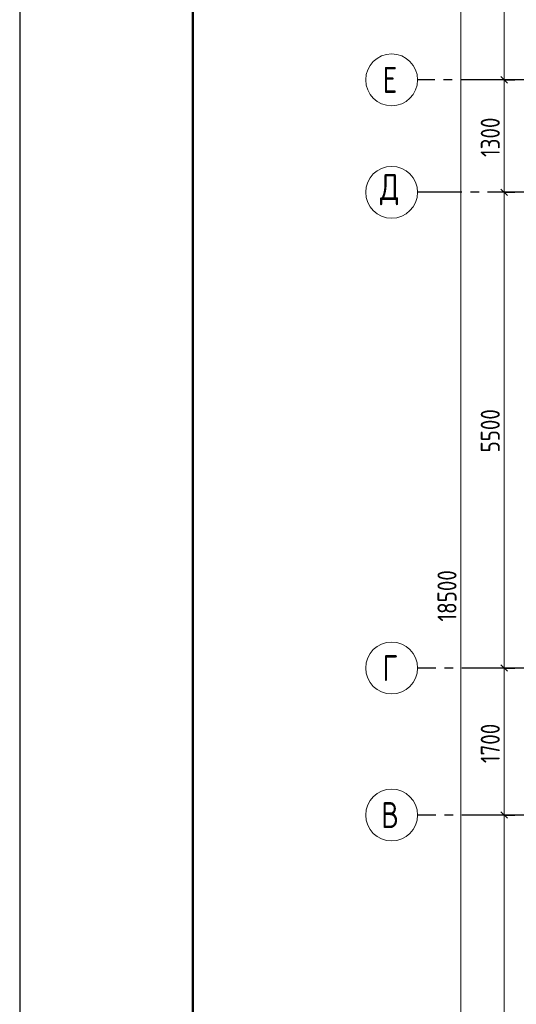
# Model space of a CAD drawing. Header units: millimetres. Extents: x 0 to 61017, y 0 to 42000.
# Tile 3 of 23: x 0 to 5741, y 24912 to 36296. Entities that reach past the tile are written whole.
import ezdxf

# ---------------------------------------------------------------- set-up
doc = ezdxf.new("R2010")
doc.units = ezdxf.units.MM
doc.linetypes.add('______5', pattern=[1100, 800, -100, 100, -100])
doc.layers.add('Standard', color=7, linetype='Continuous', lineweight=25)
doc.layers.add('Оси', color=40, linetype='______5', lineweight=18)
doc.styles.add('GOST 2.304-81', font='txt')
doc.styles.add('ISOCPEUR', font='txt')

msp = doc.modelspace()

# ---------------------------------------------------------------- linework, layer by layer
at = {"layer": 'Standard', "color": 7, "linetype": 'Continuous', "lineweight": 13, "transparency": 33554687}
for p, q in [((5600, 35600), (5600, 38900)), ((5600, 34300), (5600, 35600)), ((5600, 28800), (5600, 34300)), ((5600, 27100), (5600, 28800)), ((5600, 21600), (5600, 27100))]:
    msp.add_line(p, q, dxfattribs=at)
at = {"layer": 'Standard', "color": 7, "linetype": 'Continuous', "lineweight": 25, "transparency": 33554687}
for p, q in [((5638, 35562), (5562, 35638)), ((5638, 34262), (5562, 34338)), ((5638, 28763), (5562, 28838)), ((5638, 27063), (5562, 27138))]:
    msp.add_line(p, q, dxfattribs=at)
at = {"layer": 'Standard', "color": 251, "linetype": 'Continuous', "lineweight": -3, "true_color": 0x656565, "transparency": 33554687}
for p, q in [((5600, 35600), (5475, 35600)), ((5600, 35600), (5725, 35600)), ((5600, 35600), (5600, 35600)), ((5600, 34300), (5475, 34300)), ((5600, 34300), (5725, 34300)), ((5600, 34300), (5600, 34300)), ((5600, 28800), (5475, 28800)), ((5600, 28800), (5725, 28800)), ((5600, 28800), (5600, 28800)), ((5600, 27100), (5475, 27100)), ((5600, 27100), (5725, 27100)), ((5600, 27100), (5600, 27100))]:
    msp.add_line(p, q, dxfattribs=at)
at = {"layer": 'Standard', "color": 7, "linetype": 'Continuous', "lineweight": 13, "transparency": 33554687}
msp.add_lwpolyline([(0, 0), (59400, 0), (59400, 42000), (0, 42000), (0, 0)], close=True, dxfattribs=at)
at = {"layer": 'Standard', "color": 7, "linetype": 'Continuous', "lineweight": -3, "transparency": 33554687}
msp.add_lwpolyline([(0, 42000), (0, 0), (59400, 0), (59400, 42000), (0, 42000)], dxfattribs=at)
at = {"layer": 'Standard', "color": 7, "linetype": 'Continuous', "lineweight": 25, "transparency": 33554687}
msp.add_lwpolyline([(0, 42000), (0, 0), (59400, 0), (59400, 42000), (0, 42000)], dxfattribs=at)
at = {"layer": 'Standard', "color": 7, "linetype": 'Continuous', "lineweight": 13, "transparency": 33554687}
for points in [[(59400, 42000), (0, 42000), (0, 0), (59400, 0), (59400, 42000)], [(5100, 20400), (5100, 29236), (5100, 29236), (5100, 38900)]]:
    msp.add_lwpolyline(points, dxfattribs=at)
at = {"layer": 'Standard', "color": 7, "linetype": 'Continuous', "lineweight": 50, "transparency": 33554687}
msp.add_lwpolyline([(2000, 41500), (58900, 41500), (58900, 500), (2000, 500), (2000, 41500)], close=True, dxfattribs=at)
at = {"layer": 'Оси', "color": 8, "linetype": '______5', "lineweight": -3, "transparency": 33554687}
for p, q in [((43300, 35600), (4600, 35600)), ((50210, 34300), (4600, 34300)), ((50210, 34300), (4600, 34300)), ((49910, 28800), (4600, 28800)), ((49910, 27100), (4600, 27100))]:
    msp.add_line(p, q, dxfattribs=at)
at = {"layer": 'Оси', "color": 7, "linetype": 'Continuous', "lineweight": 13, "transparency": 33554687}
for centre in [(4300, 35600), (4300, 34300), (4300, 34300), (4300, 28800), (4300, 27100)]:
    msp.add_circle(centre, 300, dxfattribs=at)

# ---------------------------------------------------------------- texts
at = {"layer": 'Standard', "color": 7, "linetype": 'Continuous', "lineweight": 25, "transparency": 33554687, "char_height": 220, "attachment_point": 7, "rotation": 90, "style": 'GOST 2.304-81'}
for s, insert, width in [('1300', (5550, 34708), 610.16), ('5500', (5550, 31292), 641.48), ('18500', (5050, 29337), 750.83), ('1700', (5550, 27700), 625.74)]:
    msp.add_mtext(s, dxfattribs=dict(at, insert=insert, width=width))
at = {"layer": 'Оси', "color": 7, "linetype": 'Continuous', "lineweight": 25, "transparency": 33554687, "char_height": 300, "attachment_point": 7, "style": 'ISOCPEUR'}
for s, insert, width in [('\\W0.78;Е', (4195, 35450), 326.41), ('\\W0.82;Д', (4165, 34150), 392.65), ('\\W0.78;Г', (4195, 28650), 326.41), ('\\W0.80;В', (4180, 26950), 359.83)]:
    msp.add_mtext(s, dxfattribs=dict(at, insert=insert, width=width))

doc.saveas('drawing.dxf')
